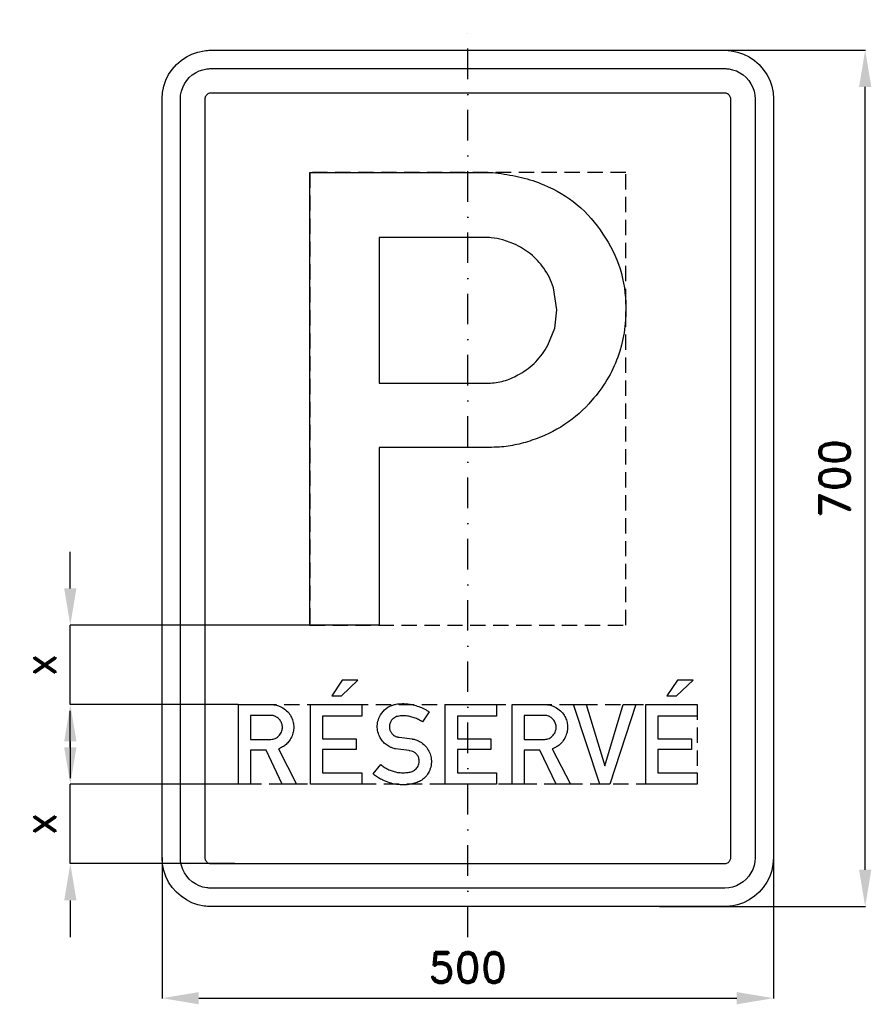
# Model space of a CAD drawing. Header units: millimetres. Extents: x -366 to 330, y -430 to 375.
import ezdxf

# ---------------------------------------------------------------- set-up
doc = ezdxf.new("R2010")
doc.units = ezdxf.units.MM
doc.header["$LTSCALE"] = 5
doc.linetypes.add('ČERCHOVANÁX2', pattern=[2, 1, -0.5, 0, -0.5])
doc.linetypes.add('ČÁRKOVANÁX2', pattern=[1.5, 1, -0.5])
doc.layers.add('Kóty', color=2, linetype='Continuous')
doc.layers.add('Značka', color=7, linetype='Continuous')
doc.styles.get("Standard").update_dxf_attribs({"font": 'romand.shx', "height": 25})
doc.dimstyles.get("Standard").update_dxf_attribs({"dimtxt": 25, "dimasz": 30, "dimexe": 0.18, "dimexo": 0.0625, "dimgap": 12.5, "dimtad": 1, "dimdec": 0, "dimzin": 0, "dimdsep": 46, "dimtxsty": 'Standard', "dimcen": 0.09, "dimadec": 0, "dimazin": 0, "dimtfac": 1, "dimtdec": 0, "dimtofl": 0, "dimtmove": 0, "dimatfit": 3, "dimfxl": 1, "dimtolj": 1, "dimtzin": 0, "dimarcsym": 0})

# ---------------------------------------------------------------- blocks, each defined once
blk = doc.blocks.new('*D0')
at = {"layer": 'Defpoints', "color": 0, "transparency": 16777216}
for p in [(-250, -310), (250, -310), (250, -425)]:
    blk.add_point(p, dxfattribs=at)
at = {"layer": 'Kóty', "color": 0, "lineweight": -2, "transparency": 16777216}
for p, q in [((-250, -310.0625), (-250, -425.18)), ((250, -310.0625), (250, -425.18)), ((-220, -425), (220, -425))]:
    blk.add_line(p, q, dxfattribs=at)
at = {"layer": 'Kóty', "color": 0, "transparency": 16777216}
for points in [[(-220, -420), (-220, -430), (-250, -425)], [(220, -420), (220, -430), (250, -425)]]:
    blk.add_solid(points, dxfattribs=at)
at = {"layer": 'Kóty', "color": 0, "transparency": 16777216, "insert": (0, -400), "char_height": 25, "attachment_point": 5}
blk.add_mtext('\\A1;500', dxfattribs=at)
blk = doc.blocks.new('*D1')
at = {"layer": 'Defpoints', "color": 0, "transparency": 16777216}
for p in [(134.41, 350), (325, 350), (156.85, -350)]:
    blk.add_point(p, dxfattribs=at)
at = {"layer": 'Kóty', "color": 0, "lineweight": -2, "transparency": 16777216}
for p, q in [((134.47, 350), (325.18, 350)), ((325, -320), (325, 320)), ((156.91, -350), (325.18, -350))]:
    blk.add_line(p, q, dxfattribs=at)
at = {"layer": 'Kóty', "color": 0, "transparency": 16777216}
for points in [[(320, 320), (330, 320), (325, 350)], [(320, -320), (330, -320), (325, -350)]]:
    blk.add_solid(points, dxfattribs=at)
at = {"layer": 'Kóty', "color": 0, "transparency": 16777216, "insert": (300, 0), "char_height": 25, "attachment_point": 5, "rotation": 90}
blk.add_mtext('\\A1;700', dxfattribs=at)
blk = doc.blocks.new('*D2')
at = {"layer": 'Defpoints', "color": 0, "transparency": 16777216}
for p in [(-325, -120), (-129.192, -120), (-187.5995, -185)]:
    blk.add_point(p, dxfattribs=at)
at = {"layer": 'Kóty', "color": 0, "lineweight": -2, "transparency": 16777216}
for p, q in [((-325, -90), (-325, -60)), ((-129.2545, -120), (-325.18, -120)), ((-187.662, -185), (-325.18, -185)), ((-325, -215), (-325, -245))]:
    blk.add_line(p, q, dxfattribs=at)
at = {"layer": 'Kóty', "color": 0, "transparency": 16777216}
for points in [[(-330, -90), (-320, -90), (-325, -120)], [(-330, -215), (-320, -215), (-325, -185)]]:
    blk.add_solid(points, dxfattribs=at)
at = {"layer": 'Kóty', "color": 0, "transparency": 16777216, "insert": (-350, -152.5), "char_height": 25, "attachment_point": 5, "rotation": 90}
blk.add_mtext('\\A1;x', dxfattribs=at)
blk = doc.blocks.new('*D3')
at = {"layer": 'Defpoints', "color": 0, "transparency": 16777216}
for p in [(-325, -250), (-187.6, -250), (-190.41, -315)]:
    blk.add_point(p, dxfattribs=at)
at = {"layer": 'Kóty', "color": 0, "lineweight": -2, "transparency": 16777216}
for p, q in [((-325, -220), (-325, -190)), ((-187.66, -250), (-325.18, -250)), ((-190.48, -315), (-325.18, -315)), ((-325, -345), (-325, -375))]:
    blk.add_line(p, q, dxfattribs=at)
at = {"layer": 'Kóty', "color": 0, "transparency": 16777216}
for points in [[(-330, -220), (-320, -220), (-325, -250)], [(-330, -345), (-320, -345), (-325, -315)]]:
    blk.add_solid(points, dxfattribs=at)
at = {"layer": 'Kóty', "color": 0, "transparency": 16777216, "insert": (-350, -282.5), "char_height": 25, "attachment_point": 5, "rotation": 90}
blk.add_mtext('\\A1;x', dxfattribs=at)

msp = doc.modelspace()

# ---------------------------------------------------------------- linework, layer by layer
at = {"layer": 'Kóty'}
for points in [[(-325, -185.007), (-325, -120)], [(-325, -315), (-325, -250)]]:
    msp.add_lwpolyline(points, dxfattribs=at)
at = {"layer": 'Značka', "color": 6, "linetype": 'ČERCHOVANÁX2', "ltscale": 5}
msp.add_lwpolyline([(0, -375), (0, 375)], dxfattribs=at)
at = {"layer": 'Značka', "color": 5}
for points in [[(-210, -350), (-210.2, -349.9995), (-210.3, -349.9988, -0.0321716), (-215.5, -349.637), (-220.6, -348.5823), (-225.5, -346.9227), (-230.1, -344.5885), (-234.4, -341.714), (-238.3, -338.2843), (-241.7, -334.4026), (-244.6, -330.0906), (-246.9, -325.4605), (-248.6, -320.5549), (-249.7, -315.4767), (-250, -310.314), (-250, -310.157), (-250, -310), (-250, 310), (-250, 310.157), (-250, 310.314), (-249.6, 315.479), (-248.6, 320.555), (-246.9, 325.464), (-244.6, 330.091), (-241.7, 334.402), (-238.3, 338.284), (-234.4, 341.717), (-230.1, 344.589), (-225.5, 346.906), (-220.6, 348.582), (-215.5, 349.654, -0.0367311), (-210.3, 349.999), (-210.2, 350), (-210, 350), (210, 350), (210.2, 350), (210.3, 349.999, -0.0321716), (215.5, 349.637), (220.6, 348.582), (225.5, 346.923), (230.1, 344.589), (234.4, 341.714), (238.3, 338.284), (241.7, 334.403), (244.6, 330.091), (246.9, 325.46), (248.6, 320.555), (249.7, 315.477), (250, 310.314), (250, 310.157), (250, 310), (250, -310), (250, -310.157), (250, -310.314), (249.6, -315.4791), (248.6, -320.5549), (246.9, -325.4636), (244.6, -330.0906), (241.7, -334.4017), (238.3, -338.2843), (234.4, -341.7172), (230.1, -344.5885), (225.5, -346.9061), (220.6, -348.5823), (215.5, -349.6542, -0.0367341), (210.3, -349.9988), (210.2, -349.9996), (210, -350), (-210, -350)], [(-210, -335), (-210.1, -334.9997), (-210.2, -334.9992, -0.0321601), (-213.4, -334.7731), (-216.6, -334.1139), (-219.7, -333.0767), (-222.6, -331.6178), (-225.3, -329.8212), (-227.7, -327.6777), (-229.8, -325.2516), (-231.6, -322.5566), (-233.1, -319.6628), (-234.1, -316.5968), (-234.8, -313.423), (-235, -310.196), (-235, -310.098), (-235, -310), (-235, 310), (-235, 310.098), (-235, 310.196), (-234.8, 313.424), (-234.1, 316.597), (-233.1, 319.665), (-231.6, 322.557), (-229.8, 325.251), (-227.7, 327.678), (-225.3, 329.823), (-222.6, 331.618), (-219.7, 333.066), (-216.6, 334.114), (-213.4, 334.784, -0.0367287), (-210.2, 334.999), (-210.1, 335), (-210, 335), (210, 335), (210.1, 335), (210.2, 334.999, -0.0321789), (213.4, 334.773), (216.6, 334.114), (219.7, 333.077), (222.6, 331.618), (225.3, 329.821), (227.7, 327.678), (229.8, 325.252), (231.6, 322.557), (233.1, 319.663), (234.1, 316.597), (234.8, 313.423), (235, 310.196), (235, 310.098), (235, 310), (235, -310), (235, -310.098), (235, -310.196), (234.8, -313.424), (234.1, -316.5968), (233.1, -319.6648), (231.6, -322.5566), (229.8, -325.2511), (227.7, -327.6777), (225.3, -329.8233), (222.6, -331.6178), (219.7, -333.0663), (216.6, -334.1139), (213.4, -334.7839), (210.2, -334.9992), (210.1, -334.9997), (210, -335), (-210, -335)], [(-129.2, -119.961), (-129.2, 250.039), (20.5, 250.039), (22.7, 249.754), (24.9, 249.46, -0.0253522), (43.9, 246.011, -0.042933), (62.2, 240.018, -0.0795852), (89.4, 223.722, -0.076468), (110.5, 199.742, -0.0768591), (124.5, 171.213, -0.0757333), (129.2, 139.771, -0.0940344), (122.6, 99.087, -0.0983727), (101.5, 63.844, -0.0732822), (79.2, 43.988, -0.067707), (52.4, 31.122, -0.0342059), (38.4, 27.282, -0.0378679), (24.1, 25.495), (21.7, 25.383), (19.3, 25.302), (-72.5, 25.302), (-72.5, -119.961), (-129.2, -119.961)], [(-72.5, 196.89), (-72.5, 77.873), (15.1, 77.873), (16.8, 77.875), (18.6, 77.911, 0.0671332), (30.9, 80.101, 0.0577061), (42.4, 85.311, 0.0717257), (55.7, 95.396, 0.0745311), (65.5, 108.783), (71.1, 122.785), (72.8, 137.844), (70.1, 155.791, 0.0837356), (62.1, 171.915, 0.0733358), (51.3, 183.454, 0.0660673), (37.8, 191.648), (28.7, 195.041, 0.0492476), (19.2, 196.697), (17.7, 196.805), (16.3, 196.89), (-72.5, 196.89)], [(-187.5995, -250), (-187.5995, -185), (-160.2385, -185), (-159.8457, -185.004), (-159.4531, -185.014, -0.0528751), (-156.3955, -185.46, -0.0452575), (-153.454, -186.503, -0.068752), (-149.109, -189.113, -0.0741076), (-145.681, -192.82, -0.062851), (-143.64, -196.494, -0.0596627), (-142.546, -200.553, -0.0551349), (-142.324, -204.494, -0.0551815), (-142.966, -208.386, -0.0623071), (-144.616, -212.541, -0.0630457), (-147.245, -216.166, -0.052742), (-149.947, -218.621, -0.0551957), (-153.089, -220.432, -0.0114104), (-153.97, -220.811), (-154.862, -221.163), (-139.946, -250), (-151.633, -250), (-164.9104, -222.145), (-177.7141, -222.145), (-177.7141, -250), (-187.5995, -250)], [(-71.04, -234.061), (-70.428, -234.575), (-69.807, -235.077, 0.0391025), (-66.827, -237.044, 0.0320872), (-63.578, -238.578, 0.0326468), (-60.09, -239.779, 0.0398948), (-56.496, -240.46, 0.0244834), (-54.072, -240.632, 0.0143254), (-51.614, -240.616, 0.0353125), (-47.936, -240.302, 0.0841488), (-44.505, -239.16, 0.0552002), (-42.911, -238.141, 0.0560403), (-41.573, -236.79, 0.0573166), (-40.541, -235.179, 0.056922), (-39.901, -233.378, 0.0628303), (-39.642, -231.302, 0.0644265), (-39.914, -229.22, 0.0858559), (-41.037, -226.608, 0.0891902), (-42.974, -224.535, 0.0718193), (-45.016, -223.337, 0.0592944), (-47.288, -222.707), (-47.565, -222.661), (-47.843, -222.619), (-59.17, -221.17), (-59.627, -221.035), (-60.084, -220.899, -0.0177792), (-62.272, -220.162, -0.0323042), (-64.37, -219.213, -0.0621816), (-67.564, -217.03, -0.0552754), (-70.193, -214.135, -0.0688244), (-72.699, -209.734, -0.0729014), (-73.877, -204.839, -0.0746669), (-73.735, -199.804, -0.0722564), (-72.13, -194.973, -0.0946054), (-68.012, -189.287, -0.103595), (-62.136, -185.636, -0.0552101), (-58.416, -184.587, -0.0350965), (-54.553, -184.221, -0.0294113), (-50.204, -184.308, -0.0306372), (-45.913, -184.912, -0.0329365), (-41.264, -186.13, -0.0299135), (-36.793, -187.925, -0.0195783), (-34.532, -189.06, -0.0289275), (-32.398, -190.403), (-31.98, -190.705), (-31.566, -191.012), (-37.145, -199.009), (-37.869, -198.561), (-38.601, -198.122, 0.0318305), (-42.04, -196.392, 0.0354862), (-45.663, -195.143, 0.0379125), (-49.356, -194.377, 0.0356122), (-53.205, -194.161, 0.0569546), (-57.288, -194.561, 0.118689), (-60.843, -196.24, 0.0895815), (-62.654, -198.208, 0.0771487), (-63.754, -200.695, 0.0509637), (-64.073, -202.375, 0.0550009), (-64.032, -204.067, 0.0765723), (-63.359, -206.448, 0.0702094), (-62.021, -208.556, 0.053211), (-60.736, -209.854, 0.0574246), (-59.211, -210.831, 0.0305619), (-58.386, -211.193, 0.0329749), (-57.525, -211.447, 0.019641), (-56.855, -211.573, 0.00652478), (-56.178, -211.664), (-45.453, -213.072), (-45.083, -213.116), (-44.715, -213.167, -0.0576906), (-41.7, -213.994, -0.0453557), (-38.885, -215.435, -0.0621083), (-35.129, -218.343, -0.0684562), (-32.263, -222.097, -0.0673561), (-30.439, -226.276, -0.0645469), (-29.758, -230.805, -0.0735355), (-30.289, -236.056, -0.0756914), (-32.331, -240.92, -0.0656773), (-35.061, -244.514, -0.0666829), (-38.607, -247.258, -0.056078), (-42.42, -249.011, -0.0382879), (-46.522, -250.0271, -0.0422), (-52.391, -250.609, -0.0424756), (-58.249, -250.1964, -0.0406802), (-63.973, -248.921, -0.0369096), (-69.448, -246.77, -0.0289572), (-73.024, -244.874, -0.0389463), (-76.294, -242.525), (-76.863, -242.042), (-77.424, -241.55), (-71.04, -234.061)], [(36.285, -250), (36.285, -185), (63.646, -185), (64.039, -185.004), (64.431, -185.014, -0.0528746), (67.489, -185.46, -0.0452559), (70.43, -186.503, -0.068752), (74.775, -189.113, -0.0741098), (78.203, -192.82, -0.0628463), (80.244, -196.494, -0.0596627), (81.338, -200.553, -0.0551465), (81.561, -204.494, -0.055172), (80.918, -208.386, -0.0623054), (79.268, -212.541, -0.063043), (76.639, -216.166, -0.0527407), (73.937, -218.621, -0.0551955), (70.796, -220.432, -0.0114136), (69.914, -220.811), (69.022, -221.163), (83.938, -250), (72.252, -250), (58.974, -222.145), (46.17, -222.145), (46.17, -250), (36.285, -250)], [(-177.7141, -193.761), (-177.7141, -213.471), (-161.762, -213.471), (-161.3658, -213.454), (-160.9698, -213.431, 0.040793), (-159.1651, -213.155, 0.0494109), (-157.4286, -212.557, 0.110772), (-154.032, -210.071, 0.114757), (-152.005, -206.362, 0.085167), (-151.544, -203.47, 0.0800837), (-152.039, -200.6, 0.084085), (-153.49, -197.756, 0.081229), (-155.7969, -195.515, 0.0671005), (-157.9551, -194.306, 0.0821279), (-160.3266, -193.789), (-160.6108, -193.772), (-160.8953, -193.761), (-177.7141, -193.761)], [(46.17, -193.761), (46.17, -213.471), (62.122, -213.471), (62.519, -213.454, 0.00596575), (62.915, -213.431, 0.0407925), (64.719, -213.155, 0.0494097), (66.456, -212.557, 0.110775), (69.853, -210.071, 0.114759), (71.879, -206.362, 0.085162), (72.34, -203.47, 0.0800863), (71.845, -200.6, 0.0840915), (70.395, -197.756, 0.0812272), (68.087, -195.515, 0.0670965), (65.929, -194.306, 0.0821242), (63.558, -193.789), (63.274, -193.772), (62.989, -193.761), (46.17, -193.761)]]:
    msp.add_lwpolyline(points, format="xyb", dxfattribs=at)
for points in [[(-210, -315), (210, -315), (210, -315), (210, -315), (210.7, -314.955), (211.3, -314.823), (211.9, -314.615), (212.5, -314.324), (213.1, -313.964), (213.5, -313.536), (214, -313.05), (214.3, -312.511), (214.6, -311.933), (214.8, -311.319), (215, -310.685), (215, -310.039), (215, -310.02), (215, -310), (215, 310), (215, 310.02), (215, 310.039), (215, 310.685), (214.8, 311.319), (214.6, 311.933), (214.3, 312.511), (214, 313.05), (213.5, 313.536), (213.1, 313.965), (212.5, 314.324), (211.9, 314.613), (211.3, 314.823), (210.7, 314.957), (210, 315), (210, 315), (210, 315), (-210, 315), (-210, 315), (-210, 315), (-210.7, 314.955), (-211.3, 314.823), (-211.9, 314.615), (-212.5, 314.324), (-213.1, 313.964), (-213.5, 313.536), (-214, 313.05), (-214.3, 312.511), (-214.6, 311.933), (-214.8, 311.319), (-215, 310.685), (-215, 310.039), (-215, 310.02), (-215, 310), (-215, -310), (-215, -310.02), (-215, -310.039), (-215, -310.685), (-214.8, -311.319), (-214.6, -311.933), (-214.3, -312.511), (-214, -313.05), (-213.5, -313.536), (-213.1, -313.965), (-212.5, -314.324), (-211.9, -314.613), (-211.3, -314.823), (-210.7, -314.957), (-210, -315), (-210, -315), (-210, -315)], [(-111.212, -177.896), (-103.36, -177.896), (-89.788, -165.104), (-102.58, -165.104), (-111.212, -177.896)], [(162.788, -177.896), (170.64, -177.896), (184.212, -165.104), (171.42, -165.104), (162.788, -177.896)], [(-128.571, -250), (-128.571, -185.007), (-86.633, -185.007), (-86.633, -194.378), (-118.706, -194.378), (-118.706, -212.909), (-91.366, -212.909), (-91.366, -221.617), (-118.706, -221.617), (-118.706, -240.765), (-86.707, -240.765), (-86.707, -250), (-128.571, -250)], [(-18.383, -250), (-18.383, -185.007), (23.556, -185.007), (23.556, -194.378), (-8.518, -194.378), (-8.518, -212.909), (18.823, -212.909), (18.823, -221.617), (-8.518, -221.617), (-8.518, -240.765), (23.481, -240.765), (23.481, -250), (-18.383, -250)], [(107.893, -249.993), (86.376, -185), (96.931, -185), (111.983, -234.942), (127.075, -185), (137.536, -185), (116.059, -249.993), (107.893, -249.993)], [(145.661, -250), (145.661, -185.007), (187.599, -185.007), (187.599, -194.378), (155.526, -194.378), (155.526, -212.909), (182.867, -212.909), (182.867, -221.617), (155.526, -221.617), (155.526, -240.765), (187.525, -240.765), (187.525, -250), (145.661, -250)]]:
    msp.add_lwpolyline(points, dxfattribs=at)
at = {"layer": 'Značka', "color": 6, "linetype": 'ČÁRKOVANÁX2', "ltscale": 2.5}
msp.add_lwpolyline([(-129.2, -119.961), (129.183, -119.961), (129.183, 250.039), (-129.2, 250.039)], close=True, dxfattribs=at)
msp.add_lwpolyline([(-187.5995, -250), (-187.5995, -185), (187.6, -185), (187.6, -250), (-187.5995, -250)], dxfattribs=at)

# ---------------------------------------------------------------- dimensions: what is measured, and where the dimension line sits
at = {"layer": 'Kóty'}
dim = msp.add_linear_dim(base=(325, 350), p1=(156.8502, -350), p2=(134.4095, 350), angle=90, dimstyle='Standard', dxfattribs=at)
dim.commit()
dim.dimension.update_dxf_attribs({"geometry": '*D1', "text_midpoint": (300, 0)})
for base, p1, p2, picture, middle in [((-325, -120), (-187.5995, -185), (-129.192, -120), '*D2', (-350, -152.5)), ((-325, -250), (-190.4133, -315), (-187.5995, -250), '*D3', (-350, -282.5))]:
    dim = msp.add_linear_dim(base=base, p1=p1, p2=p2, angle=90, text='x', dimstyle='Standard', dxfattribs=at)
    dim.commit()
    dim.dimension.update_dxf_attribs({"geometry": picture, "text_midpoint": middle})
dim = msp.add_linear_dim(base=(250, -425), p1=(-250, -310), p2=(250, -310), dimstyle='Standard', dxfattribs=at)
dim.commit()
dim.dimension.update_dxf_attribs({"geometry": '*D0', "text_midpoint": (0, -400)})

doc.saveas('drawing.dxf')
